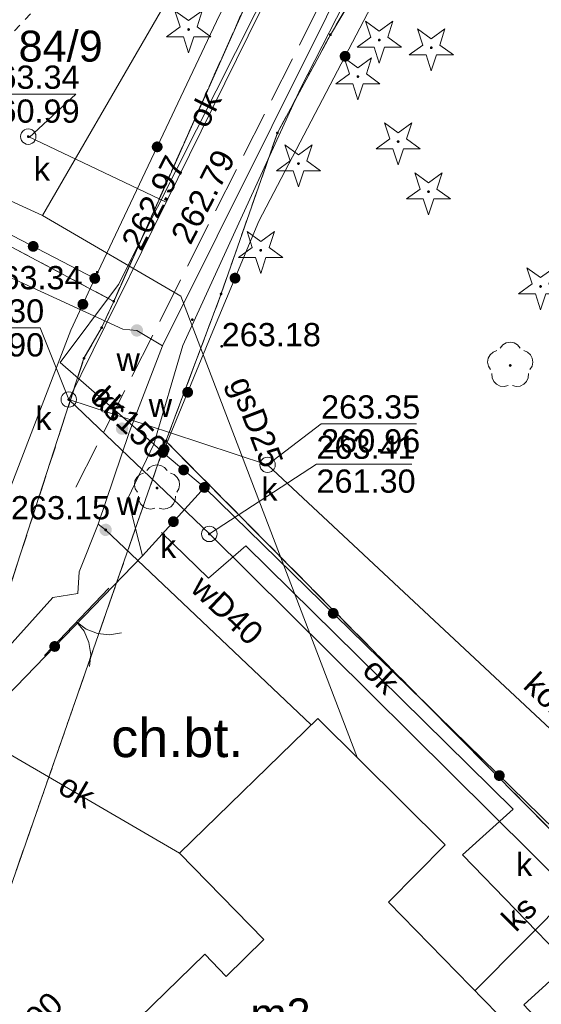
# Model space of a CAD drawing. Header units: metres. Extents: x 7427040 to 7427559, y 5541084 to 5541580.
# Tile 47 of 99: x 7427184 to 7427200, y 5541403 to 5541435. Entities that reach past the tile are written whole.
import ezdxf
from ezdxf.enums import TextEntityAlignment as Align

# ---------------------------------------------------------------- set-up
doc = ezdxf.new("R2010")
doc.units = ezdxf.units.M
doc.header["$MEASUREMENT"] = 0
for name, pattern in [('( Phantom )', [2.5, 1.25, -0.25, 0.25, -0.25, 0.25, -0.25]), ('PRZER1-1', [1, 0.5, -0.5]), ('PRZER3-1', [2, 1.5, -0.5])]:
    doc.linetypes.add(name, pattern=pattern)
doc.layers.get('0').update_dxf_attribs({"color": 4})
for name, color, linetype, lineweight in [('GELULI', 7, 'Continuous', 13), ('GEPPGD', 7, 'Continuous', 13), ('GESBZO', 7, 'Continuous', 53), ('GESBZO_O', 7, 'Continuous', 53), ('GESDZI', 7, 'Continuous', 13), ('GESDZI_O', 7, 'Continuous', 13), ('GESUZY', 96, 'Continuous', 13), ('GOSRBG', 7, 'Continuous', 13), ('GSLINK', 7, 'Continuous', 13), ('GSLINK_O', 7, 'Continuous', 13), ('GSLKBR', 7, 'Continuous', 13), ('GSLKOG', 7, 'Continuous', 30), ('GSLKRW', 7, 'Continuous', 30), ('GSPRDI', 96, 'Continuous', 13), ('GSPRDL', 96, 'Continuous', 13), ('GSPWPS', 7, 'Continuous', 13), ('GSPWPS_O', 7, 'Continuous', 13), ('GTGETI_O', 7, 'Continuous', 13), ('GULGPR', 52, 'Continuous', 13), ('GULGPR_O', 52, 'Continuous', 13), ('GULKPR', 36, 'Continuous', 13), ('GULKPR_O', 36, 'Continuous', 13), ('GULWPR', 5, 'Continuous', 13), ('GULWPR_O', 5, 'Continuous', 13), ('GUPKSD', 36, 'Continuous', 13), ('GUPKSD_O', 36, 'Continuous', 13), ('GUPPRZ', 7, 'Continuous', 13), ('GUPPRZ_O', 7, 'Continuous', 13), ('GUPWZA', 5, 'Continuous', 13), ('GUPWZA_O', 5, 'Continuous', 13)]:
    doc.layers.add(name, color=color, linetype=linetype, lineweight=lineweight)
doc.styles.add('Arial', font='arial.ttf')

# ---------------------------------------------------------------- blocks, each defined once
blk = doc.blocks.new('D_GEPPGD1_2')
at = {"lineweight": -2, "extrusion": (0, 0, -1)}
blk.add_hatch(color=0, dxfattribs=at).paths.add_polyline_path([(0, -0.045), (-0.013906, -0.042798), (-0.02645, -0.036406), (-0.036406, -0.02645), (-0.042798, -0.013906), (-0.045, 0), (-0.042798, 0.013906), (-0.036406, 0.02645), (-0.02645, 0.036406), (-0.013906, 0.042798), (0, 0.045), (0.013906, 0.042798), (0.02645, 0.036406), (0.036406, 0.02645), (0.042798, 0.013906), (0.045, 0), (0.042798, -0.013906), (0.036406, -0.02645), (0.02645, -0.036406), (0.013906, -0.042798)])
blk = doc.blocks.new('D_GUPWZA1')
at = {"lineweight": -2, "extrusion": (0, 0, -1)}
blk.add_hatch(color=0, dxfattribs=at).paths.add_polyline_path([(0, -0.2), (-0.051764, -0.193185), (-0.1, -0.173205), (-0.141421, -0.141421), (-0.173205, -0.1), (-0.193185, -0.051764), (-0.2, 0), (-0.193185, 0.051764), (-0.173205, 0.1), (-0.141421, 0.141421), (-0.1, 0.173205), (-0.051764, 0.193185), (0, 0.2), (0.051764, 0.193185), (0.1, 0.173205), (0.141421, 0.141421), (0.173205, 0.1), (0.193185, 0.051764), (0.2, 0), (0.193185, -0.051764), (0.173205, -0.1), (0.141421, -0.141421), (0.1, -0.173205), (0.051764, -0.193185)])
blk = doc.blocks.new('D_GUPKSD1_1')
at = {"color": 0, "lineweight": -2, "flags": 128}
blk.add_lwpolyline([(0, 0.25), (0.064705, 0.241481), (0.125, 0.216506), (0.176777, 0.176777), (0.216506, 0.125), (0.241481, 0.064705), (0.25, 0), (0.241481, -0.064705), (0.216506, -0.125), (0.176777, -0.176777), (0.125, -0.216506), (0.064705, -0.241481), (0, -0.25), (-0.064705, -0.241481), (-0.125, -0.216506), (-0.176777, -0.176777), (-0.216506, -0.125), (-0.241481, -0.064705), (-0.25, 0), (-0.241481, 0.064705), (-0.216506, 0.125), (-0.176777, 0.176777), (-0.125, 0.216506), (-0.064705, 0.241481), (0, 0.25)], close=True, dxfattribs=at)
blk = doc.blocks.new('D_GSPWPS1')
at = {"lineweight": -2, "extrusion": (0, 0, -1)}
blk.add_hatch(color=0, dxfattribs=at).paths.add_polyline_path([(0, -0.045), (-0.011647, -0.043467), (-0.0225, -0.038971), (-0.03182, -0.03182), (-0.038971, -0.0225), (-0.043467, -0.011647), (-0.045, 0), (-0.043467, 0.011647), (-0.038971, 0.0225), (-0.03182, 0.03182), (-0.0225, 0.038971), (-0.011647, 0.043467), (0, 0.045), (0.011647, 0.043467), (0.0225, 0.038971), (0.03182, 0.03182), (0.038971, 0.0225), (0.043467, 0.011647), (0.045, 0), (0.043467, -0.011647), (0.038971, -0.0225), (0.03182, -0.03182), (0.0225, -0.038971), (0.011647, -0.043467)])
blk = doc.blocks.new('D_GSPRDI1')
at = {"lineweight": -2, "extrusion": (0, 0, -1)}
blk.add_hatch(color=0, dxfattribs=at).paths.add_polyline_path([(0, -0.045), (-0.013906, -0.042798), (-0.02645, -0.036406), (-0.036406, -0.02645), (-0.042798, -0.013906), (-0.045, 0), (-0.042798, 0.013906), (-0.036406, 0.02645), (-0.02645, 0.036406), (-0.013906, 0.042798), (0, 0.045), (0.013906, 0.042798), (0.02645, 0.036406), (0.036406, 0.02645), (0.042798, 0.013906), (0.045, 0), (0.042798, -0.013906), (0.036406, -0.02645), (0.02645, -0.036406), (0.013906, -0.042798)])
at = {"color": 0, "lineweight": -2, "flags": 128}
blk.add_lwpolyline([(0.272471, 0.088531), (0.713338, -0.231778), (0.168396, -0.231778), (0, -0.750048), (-0.168396, -0.231778), (-0.713338, -0.231778), (-0.272471, 0.088531), (-0.440867, 0.606801), (0, 0.286493), (0.440867, 0.606801), (0.272471, 0.088531)], close=True, dxfattribs=at)
blk = doc.blocks.new('D_GSPRDL1')
at = {"lineweight": -2, "extrusion": (0, 0, -1)}
blk.add_hatch(color=0, dxfattribs=at).paths.add_polyline_path([(0, -0.045), (-0.013906, -0.042798), (-0.02645, -0.036406), (-0.036406, -0.02645), (-0.042798, -0.013906), (-0.045, 0), (-0.042798, 0.013906), (-0.036406, 0.02645), (-0.02645, 0.036406), (-0.013906, 0.042798), (0, 0.045), (0.013906, 0.042798), (0.02645, 0.036406), (0.036406, 0.02645), (0.042798, 0.013906), (0.045, 0), (0.042798, -0.013906), (0.036406, -0.02645), (0.02645, -0.036406), (0.013906, -0.042798)])
at = {"color": 0, "lineweight": -2, "flags": 128}
for points in [[(-0.324277, 0.563333), (-0.240553, 0.662679), (-0.127956, 0.727494), (0, 0.75), (0.127956, 0.727494), (0.240553, 0.662679), (0.324277, 0.563333)], [(-0.635969, -0.134326), (-0.70458, -0.024001), (-0.731429, 0.103115), (-0.713292, 0.231763), (-0.652348, 0.346501), (-0.55591, 0.433559), (-0.435555, 0.482485)], [(0.435555, 0.482485), (0.55591, 0.433559), (0.652348, 0.346501), (0.713292, 0.231763), (0.731429, 0.103115), (0.70458, -0.024001), (0.635969, -0.134326)], [(-0.068773, -0.646351), (-0.194901, -0.677512), (-0.324092, -0.663766), (-0.440839, -0.606763), (-0.531129, -0.513345), (-0.584125, -0.394725), (-0.593465, -0.265141)], [(0.593465, -0.265141), (0.584125, -0.394725), (0.531129, -0.513345), (0.440839, -0.606763), (0.324092, -0.663766), (0.194901, -0.677512), (0.068773, -0.646351)]]:
    blk.add_lwpolyline(points, dxfattribs=at)
blk = doc.blocks.new('D_GUPPRZ1')
at = {"lineweight": -2, "extrusion": (0, 0, -1)}
blk.add_hatch(color=0, dxfattribs=at).paths.add_polyline_path([(0, -0.045), (-0.011647, -0.043467), (-0.0225, -0.038971), (-0.03182, -0.03182), (-0.038971, -0.0225), (-0.043467, -0.011647), (-0.045, 0), (-0.043467, 0.011647), (-0.038971, 0.0225), (-0.03182, 0.03182), (-0.0225, 0.038971), (-0.011647, 0.043467), (0, 0.045), (0.011647, 0.043467), (0.0225, 0.038971), (0.03182, 0.03182), (0.038971, 0.0225), (0.043467, 0.011647), (0.045, 0), (0.043467, -0.011647), (0.038971, -0.0225), (0.03182, -0.03182), (0.0225, -0.038971), (0.011647, -0.043467)])
blk = doc.blocks.new('D_KOLO')
at = {"lineweight": -2, "extrusion": (0, 0, -1)}
blk.add_hatch(color=0, dxfattribs=at).paths.add_polyline_path([(0, -0.175), (-0.045293, -0.169037), (-0.0875, -0.151554), (-0.123744, -0.123744), (-0.151554, -0.0875), (-0.169037, -0.045293), (-0.175, 0), (-0.169037, 0.045293), (-0.151554, 0.0875), (-0.123744, 0.123744), (-0.0875, 0.151554), (-0.045293, 0.169037), (0, 0.175), (0.045293, 0.169037), (0.0875, 0.151554), (0.123744, 0.123744), (0.151554, 0.0875), (0.169037, 0.045293), (0.175, 0), (0.169037, -0.045293), (0.151554, -0.0875), (0.123744, -0.123744), (0.0875, -0.151554), (0.045293, -0.169037)])
blk = doc.blocks.new('D_GSLKOG1')
at = {"lineweight": -2, "extrusion": (0, 0, -1)}
blk.add_hatch(color=0, dxfattribs=at).paths.add_polyline_path([(0, -0.175), (-0.045293, -0.169037), (-0.0875, -0.151554), (-0.123744, -0.123744), (-0.151554, -0.0875), (-0.169037, -0.045293), (-0.175, 0), (-0.169037, 0.045293), (-0.151554, 0.0875), (-0.123744, 0.123744), (-0.0875, 0.151554), (-0.045293, 0.169037), (0, 0.175), (0.045293, 0.169037), (0.0875, 0.151554), (0.123744, 0.123744), (0.151554, 0.0875), (0.169037, 0.045293), (0.175, 0), (0.169037, -0.045293), (0.151554, -0.0875), (0.123744, -0.123744), (0.0875, -0.151554), (0.045293, -0.169037)])
blk = doc.blocks.new('D_GSLKBR1')
at = {"color": 0, "lineweight": -2, "flags": 128}
for points in [[(1.299038, 0.75), (1.06066, 0.43934), (0.75, 0.200962), (0.388229, 0.051111), (0, 0)], [(0, 0), (0.388229, -0.051111), (0.75, -0.200962), (1.06066, -0.43934), (1.299038, -0.75)]]:
    blk.add_lwpolyline(points, dxfattribs=at)
blk = doc.blocks.new('*U59')
at = {"layer": 'GESBZO', "color": 252, "linetype": 'Continuous', "lineweight": 30, "flags": 128}
blk.add_lwpolyline([(-81.47, 54.057), (-77.35, 49.977), (-79.18, 48.127), (-74.33, 43.147), (-78.66, 38.927), (-79.12, 39.387), (-85.79, 32.887), (-90.38, 37.587), (-89.15, 38.787), (-91.01, 40.707), (-85.12, 46.447), (-84.43, 45.727), (-83.21, 46.917), (-85.93, 49.707), (-81.47, 54.057)], close=True, dxfattribs=at)
blk = doc.blocks.new('SIT-G1 BOISKO')
at = {"layer": 'GELULI', "color": 7, "linetype": 'PRZER3-1', "lineweight": 13}
blk.add_lwpolyline([(7427185.42, 5541419.54), (7427203.726, 5541455.751)], dxfattribs=at)
at = {"layer": 'GESDZI', "color": 252, "linetype": 'Continuous', "lineweight": 13, "flags": 128}
for points in [[(7427209.995, 5541462.384), (7427209.73, 5541461.89), (7427206.49, 5541456.62), (7427205.52, 5541455.13), (7427198.69, 5541442.63), (7427193.64, 5541434.15), (7427191.93, 5541430.98), (7427190.11, 5541425.78), (7427188.33, 5541421.03), (7427172.3, 5541375.06), (7427171.65, 5541371.89), (7427172.66, 5541368.39), (7427167.99, 5541374.1), (7427170.19, 5541378.25), (7427172.23, 5541382.19), (7427185.68, 5541423.7), (7427186.25, 5541424.69), (7427186.64, 5541425.54), (7427191.96, 5541437.51), (7427198.968, 5541450.717)], [(7427188.308, 5541439.438), (7427191.96, 5541437.51), (7427186.64, 5541425.54), (7427179.005, 5541429.596)], [(7427179.005, 5541429.596), (7427186.64, 5541425.54), (7427186.25, 5541424.69), (7427185.68, 5541423.7), (7427172.23, 5541382.19), (7427170.19, 5541378.25), (7427167.99, 5541374.1), (7427166.31, 5541376.18), (7427149.6, 5541397.01), (7427149.017, 5541397.869)]]:
    blk.add_lwpolyline(points, dxfattribs=at)
for points in [[(7427188.33, 5541421.03), (7427190.11, 5541425.78), (7427191.93, 5541430.98), (7427193.64, 5541434.15), (7427198.69, 5541442.63), (7427212.21, 5541429.88), (7427222.77, 5541419.91), (7427206.1, 5541403.07), (7427188.33, 5541421.03)], [(7427188.33, 5541421.03), (7427206.1, 5541403.07), (7427172.66, 5541368.39), (7427171.65, 5541371.89), (7427172.3, 5541375.06), (7427188.33, 5541421.03)]]:
    blk.add_lwpolyline(points, close=True, dxfattribs=at)
at = {"layer": 'GESUZY', "color": 96, "linetype": 'PRZER1-1', "lineweight": 13}
for points in [[(7427209.995, 5541462.384), (7427209.73, 5541461.89), (7427206.49, 5541456.62), (7427205.52, 5541455.13), (7427198.69, 5541442.63), (7427193.64, 5541434.15), (7427191.93, 5541430.98), (7427190.11, 5541425.78), (7427188.33, 5541421.03), (7427172.3, 5541375.06), (7427171.65, 5541371.89), (7427172.66, 5541368.39), (7427167.99, 5541374.1), (7427170.19, 5541378.25), (7427172.23, 5541382.19), (7427185.68, 5541423.7), (7427186.25, 5541424.69), (7427186.64, 5541425.54), (7427191.96, 5541437.51), (7427198.968, 5541450.717)], [(7427188.308, 5541439.438), (7427191.96, 5541437.51), (7427186.64, 5541425.54), (7427179.005, 5541429.596)], [(7427179.005, 5541429.596), (7427186.64, 5541425.54), (7427186.25, 5541424.69), (7427185.68, 5541423.7), (7427172.23, 5541382.19), (7427170.19, 5541378.25), (7427167.99, 5541374.1), (7427166.31, 5541376.18), (7427149.6, 5541397.01), (7427149.017, 5541397.869)]]:
    blk.add_lwpolyline(points, dxfattribs=at)
for points in [[(7427222.77, 5541419.91), (7427206.1, 5541403.07), (7427188.33, 5541421.03), (7427190.11, 5541425.78), (7427191.93, 5541430.98), (7427193.64, 5541434.15), (7427198.69, 5541442.63), (7427212.21, 5541429.88), (7427222.77, 5541419.91)], [(7427172.66, 5541368.39), (7427171.65, 5541371.89), (7427172.3, 5541375.06), (7427188.33, 5541421.03), (7427206.1, 5541403.07), (7427172.66, 5541368.39)]]:
    blk.add_lwpolyline(points, close=True, dxfattribs=at)
at = {"layer": 'GOSRBG', "color": 252, "linetype": '( Phantom )', "lineweight": 13, "flags": 128}
blk.add_lwpolyline([(7427455.093, 5541312.435), (7427244.198, 5541498.57), (7427125.239, 5541372.711), (7427331.365, 5541179.81), (7427455.093, 5541312.435)], close=True, dxfattribs=at)
at = {"layer": 'GSLINK', "color": 252, "linetype": 'Continuous', "lineweight": 13, "flags": 128}
for points in [[(7427207.94, 5541460.209), (7427205.95, 5541456.24), (7427203.01, 5541450.78), (7427201.35, 5541448.52), (7427196.4, 5541439.7), (7427192.68, 5541432.41), (7427188.87, 5541424.11), (7427187.94, 5541420.93), (7427188.23, 5541420.66)], [(7427184.91, 5541423.57), (7427186.8, 5541426.08), (7427192.47, 5541437.34), (7427195.61, 5541443.79), (7427195.21, 5541443.98)], [(7427187.94, 5541420.93), (7427184.91, 5541423.57)], [(7427187.25, 5541391.33), (7427188.72, 5541389.88), (7427195.41, 5541396.33), (7427195.85, 5541395.87), (7427201.42, 5541401.18), (7427199.89, 5541402.82), (7427201.33, 5541404.13), (7427197.91, 5541407.66), (7427199.54, 5541409.14), (7427190.91, 5541417.64), (7427189.7, 5541416.6), (7427188.19, 5541418.08)], [(7427188.77, 5541407.72), (7427182.05, 5541411.63)]]:
    blk.add_lwpolyline(points, dxfattribs=at)
at = {"layer": 'GSLKBR', "color": 252, "linetype": 'Continuous', "lineweight": 13, "flags": 128}
blk.add_lwpolyline([(7427184.402, 5541414.107), (7427186.478, 5541416.273)], dxfattribs=at)
at = {"layer": 'GSLKOG', "color": 252, "linetype": 'Continuous', "lineweight": 13, "flags": 128}
for points in [[(7427188.27, 5541420.76), (7427189.79, 5541424.45), (7427191.33, 5541428.13), (7427196.9, 5541438.78), (7427199.05, 5541443.09), (7427201.95, 5541448.27), (7427203.52, 5541449.66), (7427203.79, 5541450.03), (7427204.17, 5541449.9), (7427207.19, 5541455.55), (7427206.88, 5541456.45)], [(7427195.537, 5541447.086), (7427194.23, 5541444.52), (7427195.21, 5541443.98), (7427190.06, 5541434.78), (7427186.03, 5541426.28), (7427185.26, 5541424.61), (7427179.92, 5541410.75), (7427175.48, 5541399.23)], [(7427181.96, 5541428.4), (7427182.05, 5541428.35), (7427186.03, 5541426.28)], [(7427203.26, 5541406.16), (7427189.57, 5541419.53), (7427188.23, 5541420.66)], [(7427189.57, 5541419.53), (7427187.57, 5541417.32), (7427181.9, 5541411.47), (7427179.35, 5541405.11)]]:
    blk.add_lwpolyline(points, dxfattribs=at)
at = {"layer": 'GSLKRW', "color": 252, "linetype": 'Continuous', "lineweight": 13, "flags": 128}
blk.add_lwpolyline([(7427187.57, 5541417.32), (7427187.1, 5541419.17), (7427187.94, 5541420.93)], dxfattribs=at)
at = {"layer": 'GULGPR', "color": 52, "linetype": 'Continuous', "lineweight": 13, "flags": 128}
for points in [[(7427194.712, 5541446.214), (7427184.34, 5541428.31)], [(7427184.34, 5541428.31), (7427179.771, 5541430.406)], [(7427184.34, 5541428.31), (7427188.81, 5541425.71), (7427194.52, 5541410.79)]]:
    blk.add_lwpolyline(points, dxfattribs=at)
at = {"layer": 'GULKPR', "color": 36, "linetype": 'Continuous', "lineweight": 13, "flags": 128}
for points in [[(7427200.269, 5541452.093), (7427197.04, 5541446.4), (7427188.34, 5541428.74), (7427185.19, 5541422.37)], [(7427185.19, 5541422.37), (7427188.48, 5541421.29), (7427191.61, 5541420.26), (7427209.24, 5541403.8), (7427237.32, 5541432.27), (7427255.3, 5541427.63), (7427291.69, 5541392.97), (7427328.11, 5541358.42)], [(7427188.34, 5541428.74), (7427183.88, 5541430.86)], [(7427185.19, 5541422.37), (7427189.73, 5541418.03)], [(7427189.73, 5541418.03), (7427201.44, 5541406.43), (7427198.31, 5541403.27)]]:
    blk.add_lwpolyline(points, dxfattribs=at)
at = {"layer": 'GULWPR', "color": 5, "linetype": 'Continuous', "lineweight": 13, "flags": 128}
for points in [[(7427185.48, 5541416.11), (7427185.52, 5541416.8), (7427186.14, 5541418.34), (7427187.14, 5541421.31), (7427188.22, 5541424.1), (7427198.81, 5541445.37), (7427200.46, 5541448.19), (7427203.89, 5541453.2), (7427204.56, 5541454.19), (7427204.74, 5541454.75), (7427205.38, 5541455.18), (7427205.27, 5541455.68), (7427207.319, 5541459.552)], [(7427178.137, 5541428.677), (7427186.94, 5541424.64), (7427187.39, 5541424.6), (7427188.22, 5541424.1)], [(7427186.14, 5541418.34), (7427186.38, 5541418.16), (7427193.02, 5541411.86)], [(7427262.33, 5541288.74), (7427251.79, 5541298.05), (7427241.85, 5541305.96), (7427227.24, 5541317.81), (7427216.64, 5541326.49), (7427199.58, 5541341.84), (7427190.52, 5541350.49), (7427183.1, 5541357.58), (7427178.84, 5541360.69), (7427176.86, 5541362.44), (7427171.63, 5541368.56), (7427170.62, 5541370.21), (7427169.94, 5541372.96), (7427168.58, 5541379.03), (7427173.96, 5541393.42), (7427180.85, 5541411.07), (7427181.27, 5541412.2), (7427184.67, 5541415.98), (7427185.48, 5541416.11)]]:
    blk.add_lwpolyline(points, dxfattribs=at)
at = {"layer": 'GUPPRZ_O', "color": 36, "linetype": 'Continuous', "lineweight": 13, "flags": 128}
for points in [[(7427183.912, 5541430.828), (7427185.415, 5541432.232), (7427182.335, 5541432.232)], [(7427185.19, 5541422.37), (7427184.27, 5541424.682), (7427181.19, 5541424.682)], [(7427191.61, 5541420.26), (7427193.34, 5541421.582), (7427196.42, 5541421.582)], [(7427189.73, 5541418.03), (7427193.19, 5541420.282), (7427196.27, 5541420.282)]]:
    blk.add_lwpolyline(points, dxfattribs=at)
at = {"layer": 'GEPPGD', "color": 7, "linetype": 'Continuous', "lineweight": 13}
for p in [(7427193.64, 5541434.15), (7427191.93, 5541430.98), (7427190.11, 5541425.78), (7427186.64, 5541425.54), (7427186.25, 5541424.69), (7427185.68, 5541423.7), (7427188.33, 5541421.03)]:
    blk.add_blockref('D_GEPPGD1_2', p, dxfattribs=at)
at = {"layer": 'GESBZO', "color": 252, "linetype": 'Continuous', "lineweight": 30}
blk.add_blockref('*U59', (7427274.7, 5541358.013), dxfattribs=at)
at = {"layer": 'GSLKBR', "color": 7, "linetype": 'Continuous', "lineweight": 13, "rotation": 316.2188752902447}
blk.add_blockref('D_GSLKBR1', (7427185.44, 5541415.19), dxfattribs=at)
at = {"layer": 'GSLKOG', "color": 7, "linetype": 'Continuous', "lineweight": 13}
for name, p, rotation in [('D_KOLO', (7427194.115, 5541433.455), 62.39022159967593), ('D_KOLO', (7427194.115, 5541433.455), 62.39022159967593), ('D_KOLO', (7427188.045, 5541430.53), 244.6335444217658), ('D_KOLO', (7427188.045, 5541430.53), 244.6335444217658), ('D_KOLO', (7427184.04, 5541427.315), 332.5210358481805), ('D_KOLO', (7427184.04, 5541427.315), 332.5210358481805), ('D_GSLKOG1', (7427186.03, 5541426.28), 332.5210358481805), ('D_KOLO', (7427190.56, 5541426.29), 67.29174980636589), ('D_KOLO', (7427190.56, 5541426.29), 67.29174980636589), ('D_KOLO', (7427185.645, 5541425.445), 245.2466200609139), ('D_KOLO', (7427185.645, 5541425.445), 245.2466200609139), ('D_KOLO', (7427189.03, 5541422.605), 67.61205578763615), ('D_KOLO', (7427189.03, 5541422.605), 67.61205578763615), ('D_GSLKOG1', (7427188.23, 5541420.66), 139.8596144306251), ('D_GSLKOG1', (7427188.27, 5541420.76), 67.61205578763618), ('D_KOLO', (7427188.9, 5541420.095), 139.859614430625), ('D_KOLO', (7427188.9, 5541420.095), 139.859614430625), ('D_GSLKOG1', (7427189.57, 5541419.53), 227.8556174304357), ('D_KOLO', (7427188.57, 5541418.425), 227.8556174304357), ('D_KOLO', (7427188.57, 5541418.425), 227.8556174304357), ('D_KOLO', (7427193.732, 5541415.465), 135.6775238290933), ('D_KOLO', (7427193.732, 5541415.465), 135.6775238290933), ('D_KOLO', (7427184.735, 5541414.395), 225.8951737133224), ('D_KOLO', (7427184.735, 5541414.395), 225.8951737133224), ('D_KOLO', (7427199.098, 5541410.225), 135.6775238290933), ('D_KOLO', (7427199.098, 5541410.225), 135.6775238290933)]:
    blk.add_blockref(name, p, dxfattribs=dict(at, rotation=rotation))
at = {"layer": 'GSPRDI', "color": 96, "linetype": 'Continuous', "lineweight": 13}
for p in [(7427189.06, 5541434.32), (7427195.22, 5541433.98), (7427196.9, 5541433.73), (7427194.53, 5541432.8), (7427195.83, 5541430.7), (7427192.61, 5541429.99), (7427196.81, 5541429.08), (7427191.39, 5541427.19), (7427200.43, 5541426.02)]:
    blk.add_blockref('D_GSPRDI1', p, dxfattribs=at)
at = {"layer": 'GSPRDL', "color": 96, "linetype": 'Continuous', "lineweight": 13}
for p in [(7427199.45, 5541423.47), (7427188.04, 5541419.51)]:
    blk.add_blockref('D_GSPRDL1', p, dxfattribs=at)
at = {"layer": 'GSPWPS', "color": 7, "linetype": 'Continuous', "lineweight": 13}
for p in [(7427186.11, 5541426.48), (7427189.18, 5541424.95), (7427190.13, 5541424.09)]:
    blk.add_blockref('D_GSPWPS1', p, dxfattribs=at)
at = {"layer": 'GUPKSD', "color": 36, "linetype": 'Continuous', "lineweight": 13}
for p in [(7427183.88, 5541430.86), (7427185.19, 5541422.37), (7427191.61, 5541420.26), (7427189.73, 5541418.03)]:
    blk.add_blockref('D_GUPKSD1_1', p, dxfattribs=at)
at = {"layer": 'GUPPRZ', "color": 36, "linetype": 'Continuous', "lineweight": 13}
for p in [(7427183.88, 5541430.86), (7427185.19, 5541422.37), (7427191.61, 5541420.26), (7427189.73, 5541418.03)]:
    blk.add_blockref('D_GUPPRZ1', p, dxfattribs=at)
at = {"layer": 'GUPPRZ', "color": 5, "linetype": 'Continuous', "lineweight": 13}
blk.add_blockref('D_GUPPRZ1', (7427186.38, 5541418.16), dxfattribs=at)
at = {"layer": 'GUPWZA', "color": 5, "linetype": 'Continuous', "lineweight": 13}
for p, rotation in [((7427187.39, 5541424.6), 330.6107888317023), ((7427186.91, 5541421.43), 350.2561349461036), ((7427186.38, 5541418.16), 19.88496559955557)]:
    blk.add_blockref('D_GUPWZA1', p, dxfattribs=dict(at, rotation=rotation))
at = {"layer": 'GESBZO_O', "color": 252, "linetype": 'Continuous', "lineweight": 13, "style": 'Arial'}
blk.add_text('m2', height=1, dxfattribs=at).set_placement((7427192.03, 5541402.027), align=Align.CENTER)
at = {"layer": 'GESDZI_O', "color": 252, "linetype": 'Continuous', "lineweight": 13, "style": 'Arial'}
blk.add_text('84/9', height=1, dxfattribs=at).set_placement((7427183.567, 5541433.282))
at = {"layer": 'GSLINK_O', "color": 252, "linetype": 'Continuous', "lineweight": 13, "style": 'Arial'}
for rotation, p in [(63.2723, (7427189.897, 5541431.578)), (318.9348, (7427186.232, 5541422.029)), (315.4348, (7427195.019, 5541413.181)), (329.8072, (7427185.262, 5541409.421))]:
    blk.add_text('ok', height=0.75, rotation=rotation, dxfattribs=at).set_placement(p, align=Align.CENTER)
at = {"layer": 'GSPWPS_O', "color": 252, "linetype": 'Continuous', "lineweight": 13, "style": 'Arial'}
for s, rotation, p in [('262.97', 62.6759, (7427187.52, 5541427.13)), ('262.79', 62.6674, (7427189.12, 5541427.33)), ('262.90', 44.2974, (7427182.77, 5541400.53))]:
    blk.add_text(s, height=0.75, rotation=rotation, dxfattribs=at).set_placement(p)
for s, p in [('263.34', (7427182.43, 5541425.93)), ('263.18', (7427190.13, 5541424.09))]:
    blk.add_text(s, height=0.75, dxfattribs=at).set_placement(p)
at = {"layer": 'GTGETI_O', "color": 252, "linetype": 'Continuous', "lineweight": 13, "style": 'Arial'}
blk.add_text('ch.bt.', height=1.2501, dxfattribs=at).set_placement((7427186.56, 5541410.82))
at = {"layer": 'GULGPR_O', "color": 52, "linetype": 'Continuous', "lineweight": 13, "style": 'Arial'}
blk.add_text('gsD25', height=0.75, rotation=290.9295, dxfattribs=at).set_placement((7427190.36, 5541422.93))
at = {"layer": 'GULKPR_O', "color": 36, "linetype": 'Continuous', "lineweight": 13, "style": 'Arial'}
for s, rotation, p in [('ks150', 316.2058, (7427185.9, 5541422.32)), ('ko200', 316.8918, (7427199.83, 5541413.08)), ('ks', 44.9998, (7427199.63, 5541405.14))]:
    blk.add_text(s, height=0.75, rotation=rotation, dxfattribs=at).set_placement(p)
at = {"layer": 'GULWPR_O', "color": 5, "linetype": 'Continuous', "lineweight": 13, "style": 'Arial'}
blk.add_text('wD40', height=0.75, rotation=316.5649, dxfattribs=at).set_placement((7427189.08, 5541416.22))
at = {"layer": 'GUPKSD_O', "color": 36, "linetype": 'Continuous', "lineweight": 13, "style": 'Arial'}
for p in [(7427184.059, 5541429.442), (7427184.11, 5541421.39), (7427191.41, 5541419.1), (7427188.14, 5541417.25), (7427199.64, 5541406.98)]:
    blk.add_text('k', height=0.75, dxfattribs=at).set_placement(p)
at = {"layer": 'GUPPRZ_O', "color": 36, "linetype": 'Continuous', "lineweight": 13, "style": 'Arial'}
for s, p in [('263.34', (7427182.335, 5541432.405)), ('260.99', (7427182.335, 5541431.31)), ('263.30', (7427181.19, 5541424.855)), ('260.90', (7427181.19, 5541423.76)), ('263.35', (7427193.34, 5541421.755)), ('263.41', (7427193.19, 5541420.455)), ('260.96', (7427193.34, 5541420.66)), ('261.30', (7427193.19, 5541419.36))]:
    blk.add_text(s, height=0.75, dxfattribs=at).set_placement(p)
at = {"layer": 'GUPPRZ_O', "color": 5, "linetype": 'Continuous', "lineweight": 13, "style": 'Arial'}
blk.add_text('263.15', height=0.75, dxfattribs=at).set_placement((7427183.32, 5541418.5))
at = {"layer": 'GUPWZA_O', "color": 5, "linetype": 'Continuous', "lineweight": 13, "style": 'Arial'}
for p in [(7427186.73, 5541423.29), (7427187.77, 5541421.81), (7427186.74, 5541418.64)]:
    blk.add_text('w', height=0.75, dxfattribs=at).set_placement(p)

msp = doc.modelspace()

# ---------------------------------------------------------------- block references
at = {"color": 7, "linetype": 'Continuous', "lineweight": 0}
msp.add_blockref('SIT-G1 BOISKO', (0, 0), dxfattribs=at)

doc.saveas('drawing.dxf')
